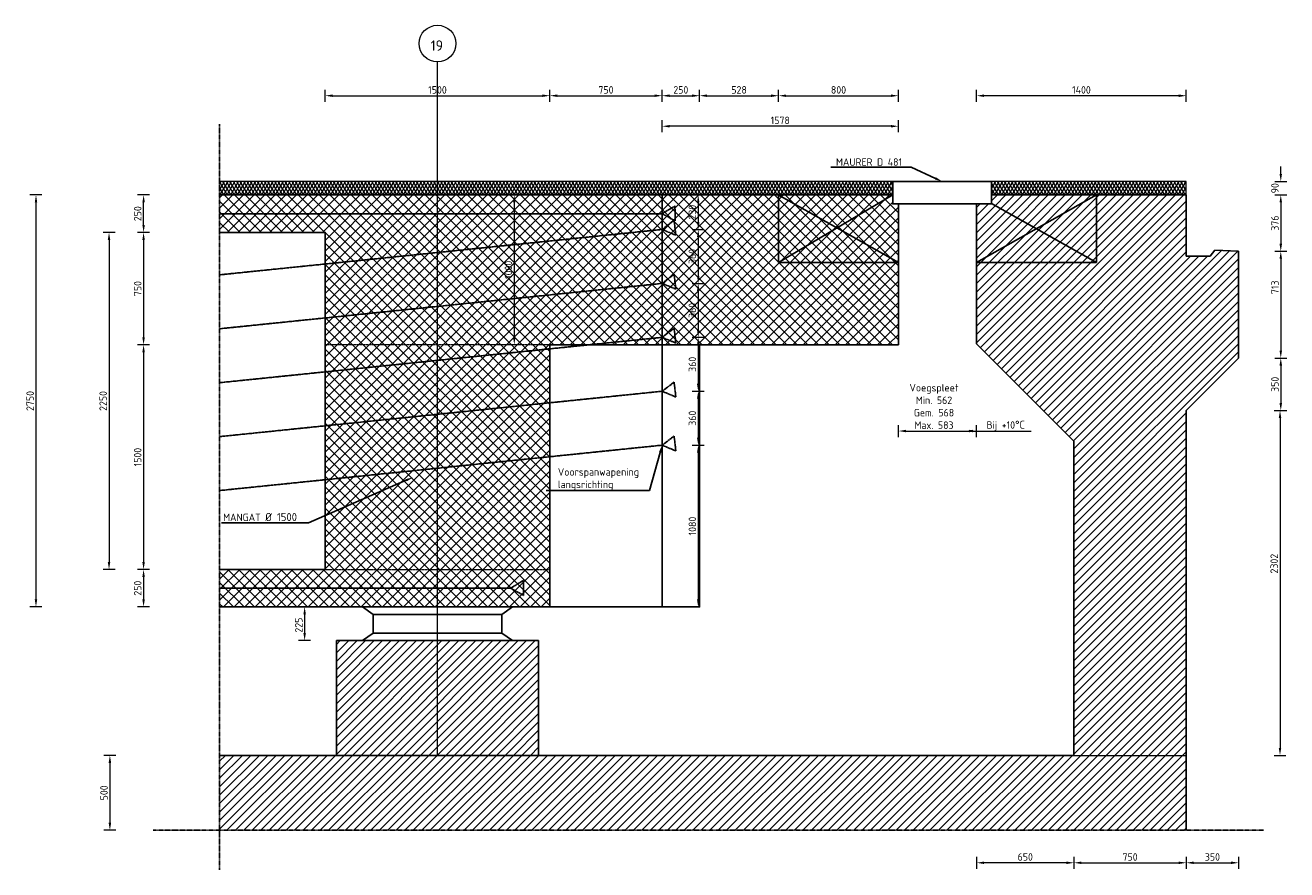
# Model space of a CAD drawing. Header units: millimetres. Extents: x -8028558 to 327273, y -63352 to 83293.
# Tile 194 of 195: x 284809 to 293233, y 32295 to 37932. Entities that reach past the tile are written whole.
import ezdxf
from ezdxf import colors
from ezdxf.entities.mleader import LeaderData, LeaderLine
from ezdxf.math import Vec2, Vec3

# ---------------------------------------------------------------- set-up
doc = ezdxf.new("R2010")
doc.units = ezdxf.units.MM
for name, pattern in [('BC-KABEL', [15, 10, -1, 3, -1]), ('XX-AFBREEK', [7, 4, -1, 1, -1]), ('ZZ-HIDDEN-SO', [4, 2, -2])]:
    doc.linetypes.add(name, pattern=pattern)
for name, color, linetype, lineweight in [('B-CO-BC-AFBREEKLIJN-GD', 7, 'XX-AFBREEK', 25), ('B-CO-BC-BETONVORM-A', 252, 'Continuous', 18), ('B-CO-BC-BETONVORM-AD', 252, 'Continuous', 18), ('B-CO-BC-BETONVORM-GD', 90, 'Continuous', 25), ('B-CO-BC-BETONVORM-GN', 10, 'ZZ-HIDDEN-SO', 13), ('B-CO-BC-BETONVORM-M', 7, 'Continuous', 18), ('B-CO-BC-STORTNAAD-G', 10, 'BC-STORTNAAD', 18), ('B-CO-BC-STORTNAAD-GD', 10, 'BC-STORTNAAD', 25), ('B-CO-BC-VOORSPANNING_MET AANHECHTING_KABEL-GD', 200, 'BC-KABEL', 25), ('B-CO-KW-VOEGOVERGANG-GD', 170, 'Continuous', 25), ('B-CO-VH-VERHARDING_ASFALT-AD', 252, 'Continuous', 18), ('B-CO-VH-VERHARDING_ASFALT-G', 252, 'Continuous', 18), ('B-WE-KW-M', 7, 'Continuous', 18), ('N-CO-BC-BETONVORM-M', 7, 'Continuous', 18), ('V-CO-BC-BETONVORM-M', 7, 'Continuous', 18), ('X-XX-AL-M', 7, 'Continuous', 18), ('X-XX-AL-T25', 7, 'Continuous', 25), ('X-XX-AL-VERWIJZING-T25', 7, 'Continuous', 25)]:
    doc.layers.add(name, color=color, linetype=linetype, lineweight=lineweight)
doc.styles.add('NLCS-ISO-MM20-T25', font='NLCS-ISO.ttf', dxfattribs={"height": 50})
doc.styles.add('NLCS-ISO-MM20-T35', font='NLCS-ISO.ttf', dxfattribs={"height": 70})
doc.linetypes.add('BC-STORTNAAD', pattern='A,15,-1,[175,NLCS.SHX,S=1,R=0,X=0,Y=0],-1', length=17)
doc.dimstyles.new('NLCS-MM20-T25-PIJL_L0_H0', dxfattribs={"dimscale": 20, "dimtxt": 2.5, "dimasz": 2.5, "dimexe": 2, "dimexo": 2, "dimgap": 0.7, "dimtad": 1, "dimdec": 0, "dimzin": 0, "dimdsep": 46, "dimtxsty": 'NLCS-ISO-MM20-T25', "dimcen": 0, "dimdle": 2, "dimclrd": 256, "dimclre": 256, "dimclrt": 256, "dimadec": 0, "dimazin": 0, "dimtfac": 1, "dimtdec": 3, "dimtofl": 0, "dimtmove": 0, "dimatfit": 3, "dimfxl": 2, "dimfxlon": 1, "dimtfillclr": 256, "dimtolj": 1, "dimtzin": 0, "dimlwd": -1, "dimlwe": -1, "dimarcsym": 0})
doc.dimstyles.new('NLCS-MM20-T25-PIJL_L0_H4', dxfattribs={"dimscale": 20, "dimtxt": 2.5, "dimasz": 2.5, "dimexe": 2, "dimexo": 2, "dimgap": 0.7, "dimtad": 1, "dimdec": 0, "dimzin": 0, "dimdsep": 46, "dimtxsty": 'NLCS-ISO-MM20-T25', "dimcen": 0, "dimdle": 2, "dimclrd": 256, "dimclre": 256, "dimclrt": 256, "dimadec": 4, "dimazin": 0, "dimtfac": 1, "dimtdec": 3, "dimtofl": 0, "dimtmove": 0, "dimatfit": 3, "dimfxl": 2, "dimfxlon": 1, "dimtfillclr": 256, "dimtolj": 1, "dimtzin": 0, "dimlwd": -1, "dimlwe": -1, "dimarcsym": 0})
pattern_1 = [(45, (0, 0), (-28.284271, 28.284271), [])]

# ---------------------------------------------------------------- blocks, each defined once
blk = doc.blocks.new('*D1024')
at = {"layer": 'B-CO-BC-BETONVORM-M', "transparency": 16777216}
for p, q in [((285639.2, 36799.5), (285559.2, 36799.5)), ((285599.2, 36599.5), (285599.2, 36749.5)), ((285639.2, 36549.5), (285559.2, 36549.5))]:
    blk.add_line(p, q, dxfattribs=at)
for points in [[(285590.9, 36749.5), (285607.5, 36749.5), (285599.2, 36799.5)], [(285590.9, 36599.5), (285607.5, 36599.5), (285599.2, 36549.5)]]:
    blk.add_solid(points, dxfattribs=at)
at = {"layer": 'B-CO-BC-BETONVORM-M', "transparency": 16777216, "insert": (285560.2, 36674.5), "char_height": 50, "attachment_point": 5, "rotation": 90, "style": 'NLCS-ISO-MM20-T25'}
blk.add_mtext('\\A1;250', dxfattribs=at)
blk = doc.blocks.new('*D1025')
at = {"layer": 'B-CO-BC-BETONVORM-M', "transparency": 16777216}
for p, q in [((284920.6, 36799.5), (284840.6, 36799.5)), ((284880.6, 36749.5), (284880.6, 34099.5)), ((284920.6, 34049.5), (284840.6, 34049.5))]:
    blk.add_line(p, q, dxfattribs=at)
for points in [[(284872.3, 36749.5), (284888.9, 36749.5), (284880.6, 36799.5)], [(284872.3, 34099.5), (284888.9, 34099.5), (284880.6, 34049.5)]]:
    blk.add_solid(points, dxfattribs=at)
at = {"layer": 'B-CO-BC-BETONVORM-M', "transparency": 16777216, "insert": (284841.6, 35424.5), "char_height": 50, "attachment_point": 5, "rotation": 90, "style": 'NLCS-ISO-MM20-T25'}
blk.add_mtext('\\A1;2750', dxfattribs=at)
blk = doc.blocks.new('*D1026')
at = {"layer": 'B-CO-BC-BETONVORM-M', "transparency": 16777216}
for p, q in [((288114.6, 36799.5), (288034.6, 36799.5)), ((288074.6, 36749.5), (288074.6, 35849.5)), ((288114.6, 35799.5), (288034.6, 35799.5))]:
    blk.add_line(p, q, dxfattribs=at)
for points in [[(288066.3, 36749.5), (288083, 36749.5), (288074.6, 36799.5)], [(288066.3, 35849.5), (288083, 35849.5), (288074.6, 35799.5)]]:
    blk.add_solid(points, dxfattribs=at)
at = {"layer": 'B-CO-BC-BETONVORM-M', "transparency": 16777216, "insert": (288035.6, 36299.5), "char_height": 50, "attachment_point": 5, "rotation": 90, "style": 'NLCS-ISO-MM20-T25'}
blk.add_mtext('\\A1;1000', dxfattribs=at)
blk = doc.blocks.new('*D1027')
at = {"layer": 'B-CO-BC-BETONVORM-M', "transparency": 16777216}
for p, q in [((286714.6, 34049.5), (286634.6, 34049.5)), ((286674.6, 33999.5), (286674.6, 33874.5)), ((286714.6, 33824.5), (286634.6, 33824.5))]:
    blk.add_line(p, q, dxfattribs=at)
for points in [[(286666.3, 33999.5), (286683, 33999.5), (286674.6, 34049.5)], [(286666.3, 33874.5), (286683, 33874.5), (286674.6, 33824.5)]]:
    blk.add_solid(points, dxfattribs=at)
at = {"layer": 'B-CO-BC-BETONVORM-M', "transparency": 16777216, "insert": (286635.6, 33928.1), "char_height": 50, "attachment_point": 5, "rotation": 90, "style": 'NLCS-ISO-MM20-T25'}
blk.add_mtext('\\A1;225', dxfattribs=at)
blk = doc.blocks.new('*D833')
at = {"layer": 'B-WE-KW-M', "transparency": 16777216}
for p, q in [((290639.8, 35183.6), (290639.8, 35263.6)), ((290689.8, 35223.6), (291110.3, 35223.6)), ((291160.3, 35183.6), (291160.3, 35263.6))]:
    blk.add_line(p, q, dxfattribs=at)
for points in [[(290689.8, 35232), (290689.8, 35215.3), (290639.8, 35223.6)], [(291110.3, 35232), (291110.3, 35215.3), (291160.3, 35223.6)]]:
    blk.add_solid(points, dxfattribs=at)
at = {"layer": 'B-WE-KW-M', "transparency": 16777216, "insert": (290877.3, 35387.6), "char_height": 50, "attachment_point": 5, "style": 'NLCS-ISO-MM20-T25'}
blk.add_mtext('\\A1;Voegspleet\\PMin. 562\\PGem. 568\\PMax. 583', dxfattribs=at)
blk = doc.blocks.new('*D1014')
at = {"layer": 'X-XX-AL-M', "transparency": 16777216}
for p, q in [((293193.2, 36939.5), (293193.2, 36989.5)), ((293153.2, 36889.5), (293233.2, 36889.5)), ((293153.2, 36799.5), (293233.2, 36799.5)), ((293193.2, 36749.5), (293193.2, 36699.5))]:
    blk.add_line(p, q, dxfattribs=at)
for points in [[(293184.8, 36939.5), (293201.5, 36939.5), (293193.2, 36889.5)], [(293184.8, 36749.5), (293201.5, 36749.5), (293193.2, 36799.5)]]:
    blk.add_solid(points, dxfattribs=at)
at = {"layer": 'X-XX-AL-M', "transparency": 16777216, "insert": (293154.2, 36844.5), "char_height": 50, "attachment_point": 5, "rotation": 90, "style": 'NLCS-ISO-MM20-T25'}
blk.add_mtext('\\A1;90', dxfattribs=at)
blk = doc.blocks.new('*D1015')
at = {"layer": 'X-XX-AL-M', "transparency": 16777216}
for p, q in [((293153.2, 36799.5), (293233.2, 36799.5)), ((293193.2, 36749.5), (293193.2, 36473.5)), ((293153.2, 36423.5), (293233.2, 36423.5))]:
    blk.add_line(p, q, dxfattribs=at)
for points in [[(293184.8, 36749.5), (293201.5, 36749.5), (293193.2, 36799.5)], [(293184.8, 36473.5), (293201.5, 36473.5), (293193.2, 36423.5)]]:
    blk.add_solid(points, dxfattribs=at)
at = {"layer": 'X-XX-AL-M', "transparency": 16777216, "insert": (293154.2, 36611.5), "char_height": 50, "attachment_point": 5, "rotation": 90, "style": 'NLCS-ISO-MM20-T25'}
blk.add_mtext('\\A1;376', dxfattribs=at)
blk = doc.blocks.new('*D1016')
at = {"layer": 'X-XX-AL-M', "transparency": 16777216}
for p, q in [((293153.2, 36423.5), (293233.2, 36423.5)), ((293193.2, 36373.5), (293193.2, 35760.5)), ((293153.2, 35710.5), (293233.2, 35710.5))]:
    blk.add_line(p, q, dxfattribs=at)
for points in [[(293184.8, 36373.5), (293201.5, 36373.5), (293193.2, 36423.5)], [(293184.8, 35760.5), (293201.5, 35760.5), (293193.2, 35710.5)]]:
    blk.add_solid(points, dxfattribs=at)
at = {"layer": 'X-XX-AL-M', "transparency": 16777216, "insert": (293154.2, 36183), "char_height": 50, "attachment_point": 5, "rotation": 90, "style": 'NLCS-ISO-MM20-T25'}
blk.add_mtext('\\A1;713', dxfattribs=at)
blk = doc.blocks.new('*D1017')
at = {"layer": 'X-XX-AL-M', "transparency": 16777216}
for p, q in [((293153.2, 35710.5), (293233.2, 35710.5)), ((293193.2, 35660.5), (293193.2, 35410.5)), ((293153.2, 35360.5), (293233.2, 35360.5))]:
    blk.add_line(p, q, dxfattribs=at)
for points in [[(293184.8, 35660.5), (293201.5, 35660.5), (293193.2, 35710.5)], [(293184.8, 35410.5), (293201.5, 35410.5), (293193.2, 35360.5)]]:
    blk.add_solid(points, dxfattribs=at)
at = {"layer": 'X-XX-AL-M', "transparency": 16777216, "insert": (293154.2, 35535.5), "char_height": 50, "attachment_point": 5, "rotation": 90, "style": 'NLCS-ISO-MM20-T25'}
blk.add_mtext('\\A1;350', dxfattribs=at)
blk = doc.blocks.new('*D1018')
at = {"layer": 'X-XX-AL-M', "transparency": 16777216}
for p, q in [((293148, 35360.5), (293228, 35360.5)), ((293188, 35310.5), (293188, 33108.5)), ((293148, 33058.5), (293228, 33058.5))]:
    blk.add_line(p, q, dxfattribs=at)
for points in [[(293179.7, 35310.5), (293196.4, 35310.5), (293188, 35360.5)], [(293179.7, 33108.5), (293196.4, 33108.5), (293188, 33058.5)]]:
    blk.add_solid(points, dxfattribs=at)
at = {"layer": 'X-XX-AL-M', "transparency": 16777216, "insert": (293149, 34338.4), "char_height": 50, "attachment_point": 5, "rotation": 90, "style": 'NLCS-ISO-MM20-T25'}
blk.add_mtext('\\A1;2302', dxfattribs=at)
blk = doc.blocks.new('*D1019')
at = {"layer": 'B-CO-BC-BETONVORM-M', "transparency": 16777216}
for p, q in [((291161.8, 37421.9), (291161.8, 37501.9)), ((292561.8, 37421.9), (292561.8, 37501.9)), ((292511.8, 37461.9), (291211.8, 37461.9))]:
    blk.add_line(p, q, dxfattribs=at)
for points in [[(291211.8, 37470.3), (291211.8, 37453.6), (291161.8, 37461.9)], [(292511.8, 37470.3), (292511.8, 37453.6), (292561.8, 37461.9)]]:
    blk.add_solid(points, dxfattribs=at)
at = {"layer": 'B-CO-BC-BETONVORM-M', "transparency": 16777216, "insert": (291861.8, 37500.9), "char_height": 50, "attachment_point": 5, "style": 'NLCS-ISO-MM20-T25'}
blk.add_mtext('\\A1;1400', dxfattribs=at)
blk = doc.blocks.new('*D933')
at = {"layer": 'X-XX-AL-M', "transparency": 16777216}
for p, q in [((286811.8, 37421.9), (286811.8, 37501.9)), ((288311.8, 37421.9), (288311.8, 37501.9)), ((286861.8, 37461.9), (288261.8, 37461.9))]:
    blk.add_line(p, q, dxfattribs=at)
for points in [[(286861.8, 37470.3), (286861.8, 37453.6), (286811.8, 37461.9)], [(288261.8, 37470.3), (288261.8, 37453.6), (288311.8, 37461.9)]]:
    blk.add_solid(points, dxfattribs=at)
at = {"layer": 'X-XX-AL-M', "transparency": 16777216, "insert": (287561.8, 37500.9), "char_height": 50, "attachment_point": 5, "style": 'NLCS-ISO-MM20-T25'}
blk.add_mtext('\\A1;1500', dxfattribs=at)
blk = doc.blocks.new('*D1083')
at = {"layer": 'X-XX-AL-M', "transparency": 16777216}
for p, q in [((288311.8, 37421.9), (288311.8, 37501.9)), ((289061.8, 37421.9), (289061.8, 37501.9)), ((288361.8, 37461.9), (289011.8, 37461.9))]:
    blk.add_line(p, q, dxfattribs=at)
for points in [[(288361.8, 37470.3), (288361.8, 37453.6), (288311.8, 37461.9)], [(289011.8, 37470.3), (289011.8, 37453.6), (289061.8, 37461.9)]]:
    blk.add_solid(points, dxfattribs=at)
at = {"layer": 'X-XX-AL-M', "transparency": 16777216, "insert": (288686.8, 37500.9), "char_height": 50, "attachment_point": 5, "style": 'NLCS-ISO-MM20-T25'}
blk.add_mtext('\\A1;750', dxfattribs=at)
blk = doc.blocks.new('*D1084')
at = {"layer": 'X-XX-AL-M', "transparency": 16777216}
for p, q in [((289061.8, 37421.9), (289061.8, 37501.9)), ((289311.8, 37421.9), (289311.8, 37501.9)), ((289111.8, 37461.9), (289261.8, 37461.9))]:
    blk.add_line(p, q, dxfattribs=at)
for points in [[(289111.8, 37470.3), (289111.8, 37453.6), (289061.8, 37461.9)], [(289261.8, 37470.3), (289261.8, 37453.6), (289311.8, 37461.9)]]:
    blk.add_solid(points, dxfattribs=at)
at = {"layer": 'X-XX-AL-M', "transparency": 16777216, "insert": (289186.8, 37500.9), "char_height": 50, "attachment_point": 5, "style": 'NLCS-ISO-MM20-T25'}
blk.add_mtext('\\A1;250', dxfattribs=at)
blk = doc.blocks.new('*D1085')
at = {"layer": 'X-XX-AL-M', "transparency": 16777216}
for p, q in [((289311.8, 37421.9), (289311.8, 37501.9)), ((289839.8, 37421.9), (289839.8, 37501.9)), ((289361.8, 37461.9), (289789.8, 37461.9))]:
    blk.add_line(p, q, dxfattribs=at)
for points in [[(289361.8, 37470.3), (289361.8, 37453.6), (289311.8, 37461.9)], [(289789.8, 37470.3), (289789.8, 37453.6), (289839.8, 37461.9)]]:
    blk.add_solid(points, dxfattribs=at)
at = {"layer": 'X-XX-AL-M', "transparency": 16777216, "insert": (289575.8, 37500.9), "char_height": 50, "attachment_point": 5, "style": 'NLCS-ISO-MM20-T25'}
blk.add_mtext('\\A1;528', dxfattribs=at)
blk = doc.blocks.new('*D1086')
at = {"layer": 'X-XX-AL-M', "transparency": 16777216}
for p, q in [((289839.8, 37421.9), (289839.8, 37501.9)), ((290639.8, 37421.9), (290639.8, 37501.9)), ((289889.8, 37461.9), (290589.8, 37461.9))]:
    blk.add_line(p, q, dxfattribs=at)
for points in [[(289889.8, 37470.3), (289889.8, 37453.6), (289839.8, 37461.9)], [(290589.8, 37470.3), (290589.8, 37453.6), (290639.8, 37461.9)]]:
    blk.add_solid(points, dxfattribs=at)
at = {"layer": 'X-XX-AL-M', "transparency": 16777216, "insert": (290239.8, 37500.9), "char_height": 50, "attachment_point": 5, "style": 'NLCS-ISO-MM20-T25'}
blk.add_mtext('\\A1;800', dxfattribs=at)
blk = doc.blocks.new('*D939')
at = {"layer": 'B-CO-BC-BETONVORM-M', "transparency": 16777216}
for p, q in [((285639.2, 36549.5), (285559.2, 36549.5)), ((285599.2, 36499.5), (285599.2, 35849.5)), ((285639.2, 35799.5), (285559.2, 35799.5))]:
    blk.add_line(p, q, dxfattribs=at)
for points in [[(285590.9, 36499.5), (285607.5, 36499.5), (285599.2, 36549.5)], [(285590.9, 35849.5), (285607.5, 35849.5), (285599.2, 35799.5)]]:
    blk.add_solid(points, dxfattribs=at)
at = {"layer": 'B-CO-BC-BETONVORM-M', "transparency": 16777216, "insert": (285560.2, 36174.5), "char_height": 50, "attachment_point": 5, "rotation": 90, "style": 'NLCS-ISO-MM20-T25'}
blk.add_mtext('\\A1;750', dxfattribs=at)
blk = doc.blocks.new('*D940')
at = {"layer": 'B-CO-BC-BETONVORM-M', "transparency": 16777216}
for p, q in [((285639.2, 35799.5), (285559.2, 35799.5)), ((285599.2, 35749.5), (285599.2, 34349.5)), ((285639.2, 34299.5), (285559.2, 34299.5))]:
    blk.add_line(p, q, dxfattribs=at)
for points in [[(285590.9, 35749.5), (285607.5, 35749.5), (285599.2, 35799.5)], [(285590.9, 34349.5), (285607.5, 34349.5), (285599.2, 34299.5)]]:
    blk.add_solid(points, dxfattribs=at)
at = {"layer": 'B-CO-BC-BETONVORM-M', "transparency": 16777216, "insert": (285560.2, 35049.5), "char_height": 50, "attachment_point": 5, "rotation": 90, "style": 'NLCS-ISO-MM20-T25'}
blk.add_mtext('\\A1;1500', dxfattribs=at)
blk = doc.blocks.new('*D941')
at = {"layer": 'B-CO-BC-BETONVORM-M', "transparency": 16777216}
for p, q in [((285639.2, 34299.5), (285559.2, 34299.5)), ((285599.2, 34249.5), (285599.2, 34099.5)), ((285639.2, 34049.5), (285559.2, 34049.5))]:
    blk.add_line(p, q, dxfattribs=at)
for points in [[(285590.9, 34249.5), (285607.5, 34249.5), (285599.2, 34299.5)], [(285590.9, 34099.5), (285607.5, 34099.5), (285599.2, 34049.5)]]:
    blk.add_solid(points, dxfattribs=at)
at = {"layer": 'B-CO-BC-BETONVORM-M', "transparency": 16777216, "insert": (285560.2, 34174.5), "char_height": 50, "attachment_point": 5, "rotation": 90, "style": 'NLCS-ISO-MM20-T25'}
blk.add_mtext('\\A1;250', dxfattribs=at)
blk = doc.blocks.new('*D1173')
at = {"layer": 'X-XX-AL-M', "transparency": 16777216}
for p, q in [((289263, 36799.5), (289343, 36799.5)), ((289303, 36749.5), (289303, 36619.1)), ((289263, 36569.1), (289343, 36569.1))]:
    blk.add_line(p, q, dxfattribs=at)
for points in [[(289294.7, 36749.5), (289311.4, 36749.5), (289303, 36799.5)], [(289294.7, 36619.1), (289311.4, 36619.1), (289303, 36569.1)]]:
    blk.add_solid(points, dxfattribs=at)
at = {"layer": 'X-XX-AL-M', "transparency": 16777216, "insert": (289264, 36684.3), "char_height": 50, "attachment_point": 5, "rotation": 90, "style": 'NLCS-ISO-MM20-T25'}
blk.add_mtext('\\A1;230', dxfattribs=at)
blk = doc.blocks.new('*D1174')
at = {"layer": 'X-XX-AL-M', "transparency": 16777216}
for p, q in [((289263, 36569.1), (289343, 36569.1)), ((289303, 36519.1), (289303, 36259.1)), ((289263, 36209.1), (289343, 36209.1))]:
    blk.add_line(p, q, dxfattribs=at)
for points in [[(289294.7, 36519.1), (289311.4, 36519.1), (289303, 36569.1)], [(289294.7, 36259.1), (289311.4, 36259.1), (289303, 36209.1)]]:
    blk.add_solid(points, dxfattribs=at)
at = {"layer": 'X-XX-AL-M', "transparency": 16777216, "insert": (289264, 36389.1), "char_height": 50, "attachment_point": 5, "rotation": 90, "style": 'NLCS-ISO-MM20-T25'}
blk.add_mtext('\\A1;360', dxfattribs=at)
blk = doc.blocks.new('*D1087')
at = {"layer": 'X-XX-AL-M', "transparency": 16777216}
for p, q in [((289263, 36209.1), (289343, 36209.1)), ((289303, 36159.1), (289303, 35899.1)), ((289263, 35849.1), (289343, 35849.1))]:
    blk.add_line(p, q, dxfattribs=at)
for points in [[(289294.7, 36159.1), (289311.4, 36159.1), (289303, 36209.1)], [(289294.7, 35899.1), (289311.4, 35899.1), (289303, 35849.1)]]:
    blk.add_solid(points, dxfattribs=at)
at = {"layer": 'X-XX-AL-M', "transparency": 16777216, "insert": (289264, 36029.1), "char_height": 50, "attachment_point": 5, "rotation": 90, "style": 'NLCS-ISO-MM20-T25'}
blk.add_mtext('\\A1;360', dxfattribs=at)
blk = doc.blocks.new('*D1088')
at = {"layer": 'X-XX-AL-M', "transparency": 16777216}
for p, q in [((289263, 35849.1), (289343, 35849.1)), ((289303, 35799.1), (289303, 35539.1)), ((289263, 35489.1), (289343, 35489.1))]:
    blk.add_line(p, q, dxfattribs=at)
for points in [[(289294.7, 35799.1), (289311.4, 35799.1), (289303, 35849.1)], [(289294.7, 35539.1), (289311.4, 35539.1), (289303, 35489.1)]]:
    blk.add_solid(points, dxfattribs=at)
at = {"layer": 'X-XX-AL-M', "transparency": 16777216, "insert": (289264, 35669.1), "char_height": 50, "attachment_point": 5, "rotation": 90, "style": 'NLCS-ISO-MM20-T25'}
blk.add_mtext('\\A1;360', dxfattribs=at)
blk = doc.blocks.new('*D1089')
at = {"layer": 'X-XX-AL-M', "transparency": 16777216}
for p, q in [((289263, 35489.1), (289343, 35489.1)), ((289303, 35439.1), (289303, 35179.1)), ((289263, 35129.1), (289343, 35129.1))]:
    blk.add_line(p, q, dxfattribs=at)
for points in [[(289294.7, 35439.1), (289311.4, 35439.1), (289303, 35489.1)], [(289294.7, 35179.1), (289311.4, 35179.1), (289303, 35129.1)]]:
    blk.add_solid(points, dxfattribs=at)
at = {"layer": 'X-XX-AL-M', "transparency": 16777216, "insert": (289264, 35309.1), "char_height": 50, "attachment_point": 5, "rotation": 90, "style": 'NLCS-ISO-MM20-T25'}
blk.add_mtext('\\A1;360', dxfattribs=at)
blk = doc.blocks.new('*D1090')
at = {"layer": 'X-XX-AL-M', "transparency": 16777216}
for p, q in [((289263, 35129.1), (289343, 35129.1)), ((289303, 35079.1), (289303, 34099.5)), ((289303, 34049.5), (289263, 34049.5))]:
    blk.add_line(p, q, dxfattribs=at)
for points in [[(289294.7, 35079.1), (289311.4, 35079.1), (289303, 35129.1)], [(289294.7, 34099.5), (289311.4, 34099.5), (289303, 34049.5)]]:
    blk.add_solid(points, dxfattribs=at)
at = {"layer": 'X-XX-AL-M', "transparency": 16777216, "insert": (289264, 34589.3), "char_height": 50, "attachment_point": 5, "rotation": 90, "style": 'NLCS-ISO-MM20-T25'}
blk.add_mtext('\\A1;1080', dxfattribs=at)
blk = doc.blocks.new('*D934')
at = {"layer": 'X-XX-AL-M', "transparency": 16777216}
for p, q in [((285408.3, 36549.5), (285328.3, 36549.5)), ((285368.3, 36499.5), (285368.3, 34349.5)), ((285408.3, 34299.5), (285328.3, 34299.5))]:
    blk.add_line(p, q, dxfattribs=at)
for points in [[(285360, 36499.5), (285376.6, 36499.5), (285368.3, 36549.5)], [(285360, 34349.5), (285376.6, 34349.5), (285368.3, 34299.5)]]:
    blk.add_solid(points, dxfattribs=at)
at = {"layer": 'X-XX-AL-M', "transparency": 16777216, "insert": (285329.3, 35424.5), "char_height": 50, "attachment_point": 5, "rotation": 90, "style": 'NLCS-ISO-MM20-T25'}
blk.add_mtext('\\A1;2250', dxfattribs=at)
blk = doc.blocks.new('*D1210')
at = {"layer": 'B-CO-BC-BETONVORM-M', "transparency": 16777216}
for p, q in [((285414.1, 33058.5), (285334.1, 33058.5)), ((285374.1, 33008.5), (285374.1, 32608.5)), ((285414.1, 32558.5), (285334.1, 32558.5))]:
    blk.add_line(p, q, dxfattribs=at)
for points in [[(285365.8, 33008.5), (285382.5, 33008.5), (285374.1, 33058.5)], [(285365.8, 32608.5), (285382.5, 32608.5), (285374.1, 32558.5)]]:
    blk.add_solid(points, dxfattribs=at)
at = {"layer": 'B-CO-BC-BETONVORM-M', "transparency": 16777216, "insert": (285335.1, 32808.5), "char_height": 50, "attachment_point": 5, "rotation": 90, "style": 'NLCS-ISO-MM20-T25'}
blk.add_mtext('\\A1;500', dxfattribs=at)
blk = doc.blocks.new('*D947')
at = {"layer": 'X-XX-AL-M', "transparency": 16777216}
for p, q in [((289061.8, 37218.2), (289061.8, 37298.2)), ((290589.8, 37258.2), (289111.8, 37258.2)), ((290639.8, 37218.2), (290639.8, 37298.2))]:
    blk.add_line(p, q, dxfattribs=at)
for points in [[(289111.8, 37266.5), (289111.8, 37249.8), (289061.8, 37258.2)], [(290589.8, 37266.5), (290589.8, 37249.8), (290639.8, 37258.2)]]:
    blk.add_solid(points, dxfattribs=at)
at = {"layer": 'X-XX-AL-M', "transparency": 16777216, "insert": (289850.8, 37297.2), "char_height": 50, "attachment_point": 5, "style": 'NLCS-ISO-MM20-T25'}
blk.add_mtext('\\A1;1578', dxfattribs=at)
blk = doc.blocks.new('*D1774')
at = {"layer": 'X-XX-AL-M', "transparency": 16777216}
for p, q in [((291811.8, 32381.6), (291811.8, 32301.6)), ((292561.8, 32381.6), (292561.8, 32301.6)), ((291861.8, 32341.6), (292511.8, 32341.6))]:
    blk.add_line(p, q, dxfattribs=at)
for points in [[(291861.8, 32349.9), (291861.8, 32333.3), (291811.8, 32341.6)], [(292511.8, 32349.9), (292511.8, 32333.3), (292561.8, 32341.6)]]:
    blk.add_solid(points, dxfattribs=at)
at = {"layer": 'X-XX-AL-M', "transparency": 16777216, "insert": (292186.8, 32380.6), "char_height": 50, "attachment_point": 5, "style": 'NLCS-ISO-MM20-T25'}
blk.add_mtext('\\A1;750', dxfattribs=at)
blk = doc.blocks.new('*D1775')
at = {"layer": 'X-XX-AL-M', "transparency": 16777216}
for p, q in [((291161.8, 32381.6), (291161.8, 32301.6)), ((291811.8, 32381.6), (291811.8, 32301.6)), ((291761.8, 32341.6), (291211.8, 32341.6))]:
    blk.add_line(p, q, dxfattribs=at)
for points in [[(291211.8, 32349.9), (291211.8, 32333.3), (291161.8, 32341.6)], [(291761.8, 32349.9), (291761.8, 32333.3), (291811.8, 32341.6)]]:
    blk.add_solid(points, dxfattribs=at)
at = {"layer": 'X-XX-AL-M', "transparency": 16777216, "insert": (291486.8, 32380.6), "char_height": 50, "attachment_point": 5, "style": 'NLCS-ISO-MM20-T25'}
blk.add_mtext('\\A1;650', dxfattribs=at)
blk = doc.blocks.new('*D1776')
at = {"layer": 'X-XX-AL-M', "transparency": 16777216}
for p, q in [((292561.8, 32381.6), (292561.8, 32301.6)), ((292911.8, 32381.6), (292911.8, 32301.6)), ((292611.8, 32341.6), (292861.8, 32341.6))]:
    blk.add_line(p, q, dxfattribs=at)
for points in [[(292611.8, 32349.9), (292611.8, 32333.3), (292561.8, 32341.6)], [(292861.8, 32349.9), (292861.8, 32333.3), (292911.8, 32341.6)]]:
    blk.add_solid(points, dxfattribs=at)
at = {"layer": 'X-XX-AL-M', "transparency": 16777216, "insert": (292736.8, 32380.6), "char_height": 50, "attachment_point": 5, "style": 'NLCS-ISO-MM20-T25'}
blk.add_mtext('\\A1;350', dxfattribs=at)

msp = doc.modelspace()

# ---------------------------------------------------------------- hatches: boundary and pattern name
at = {"layer": 'B-CO-BC-BETONVORM-A', "ltscale": 500}
h = msp.add_hatch(dxfattribs=at)
h.set_pattern_fill('ACO-BETON_VOORGESPANNEN', color=256, scale=20, pattern_type=2)
h.set_pattern_definition([(45, (0, 0), (-35.355339, 35.355339), []), (315, (0, 0), (35.355339, 35.355339), [])])
h.paths.add_polyline_path([(289111.8, 36799.5), (287561.8, 36799.5), (287561.8, 35799.5), (288311.8, 35799.5), (289111.8, 35799.5)])
h.paths.add_polyline_path([(290637.8, 36349.5), (289837.8, 36349.5), (289837.8, 36799.5), (289111.8, 36799.5), (289111.8, 35799.5), (290639.8, 35799.5)])
h.paths.add_polyline_path([(290601.8, 36739.5), (289837.8, 36799.5), (289837.8, 36349.5)], flags=17)
h.paths.add_polyline_path([(290601.8, 36739.5), (289837.8, 36349.5), (290637.8, 36349.5)], flags=17)
h.paths.add_polyline_path([(290601.8, 36799.5), (289837.8, 36799.5), (290601.8, 36739.5), (290601.8, 36743.3)], flags=16)
h.paths.add_polyline_path([(290639.8, 36739.5), (290595.1, 36739.5), (290601.8, 36739.5), (290637.8, 36349.5)], flags=17)
h.paths.add_polyline_path([(288311.8, 35799.5), (287561.8, 35799.5), (287561.8, 34299.5), (288311.8, 34299.5)])
h.paths.add_polyline_path([(287561.8, 35799.5), (286811.8, 35799.5), (286811.8, 34299.5), (287561.8, 34299.5)])
h.paths.add_polyline_path([(288311.8, 34299.5), (287561.8, 34299.5), (287561.8, 34049.5), (288311.8, 34049.5)])
h.paths.add_polyline_path([(286106.9, 36799.5), (286106.9, 36549.5), (286811.8, 36549.5), (286811.8, 35799.5), (287561.8, 35799.5), (287561.8, 36799.5)])
h.paths.add_polyline_path([(286106.9, 34299.5), (286106.9, 34049.5), (287561.8, 34049.5), (287561.8, 34299.5)])
at = {"layer": 'B-CO-BC-BETONVORM-AD'}
h = msp.add_hatch(dxfattribs=at)
h.set_pattern_fill('ACO-BETON_GEWAPEND', color=256, scale=20, pattern_type=2)
h.set_pattern_definition(pattern_1)
h.paths.add_polyline_path([(292912.8, 36423.5), (292751.8, 36431.5), (292721.8, 36391.5), (292561.8, 36391.5), (292561.8, 36799.5), (291961.8, 36799.5), (291961.8, 36349.5), (291161.8, 36349.5), (291161.8, 35805.5), (291811.8, 35155.5), (291811.8, 33058.5), (292561.8, 33058.5), (292561.8, 35360.5), (292911.8, 35710.5)])
h.paths.add_polyline_path([(291561.8, 36574.5), (291161.8, 36349.5), (291961.8, 36349.5)], flags=17)
h.paths.add_polyline_path([(291268.4, 36739.5), (291161.8, 36739.5), (291161.8, 36349.5), (291561.8, 36574.5)])
h.paths.add_polyline_path([(291961.8, 36799.5), (291261.8, 36799.5), (291261.8, 36743.3), (291561.8, 36574.5)], flags=17)
h.paths.add_polyline_path([(291961.8, 36799.5), (291561.8, 36574.5), (291961.8, 36349.5)], flags=17)
h.paths.add_polyline_path([(286106.9, 33058.5), (286106.9, 32558.5), (292561.8, 32558.5), (292561.8, 33058.5), (291811.8, 33058.5), (288236.8, 33058.5)])
h = msp.add_hatch(dxfattribs=at)
h.set_pattern_fill('ACO-BETON_GEWAPEND', color=256, scale=20, pattern_type=2)
h.set_pattern_definition(pattern_1)
h.paths.add_polyline_path([(287561.8, 33824.5), (286886.8, 33824.5), (286886.8, 33058.5), (287561.8, 33058.5)])
h.paths.add_polyline_path([(287561.8, 33058.5), (288236.8, 33058.5), (288236.8, 33479.5), (288236.8, 33824.5), (288061.8, 33824.5), (287991.8, 33824.5), (287561.8, 33824.5)])
h.paths.add_polyline_path([(287375.7, 33749.6), (287375.7, 33756.1), (287369.7, 33756.1), (287369.7, 33749.6)], flags=16)
at = {"layer": 'B-CO-VH-VERHARDING_ASFALT-AD'}
h = msp.add_hatch(dxfattribs=at)
h.set_pattern_fill('AVH-ASFALT', color=256, scale=20, pattern_type=2)
h.set_pattern_definition([(60, (0, 0), (-17.3205081, 10), []), (120, (0, 0), (-17.3205081, -10), [])])
h.paths.add_polyline_path([(290601.8, 36889.5), (287561.8, 36889.5), (287561.8, 36799.5), (290601.8, 36799.5)])
h.paths.add_polyline_path([(292561.8, 36889.5), (291261.8, 36889.5), (291261.8, 36799.5), (291961.8, 36799.5), (292561.8, 36799.5)])
h.paths.add_polyline_path([(286106.9, 36889.5), (286106.9, 36799.5), (287561.8, 36799.5), (287561.8, 36889.5)])

# ---------------------------------------------------------------- linework, layer by layer
at = {"layer": 'B-CO-BC-AFBREEKLIJN-GD', "flags": 128}
for points in [[(286106.9, 37271.3), (286106.9, 32295.1)], [(285663.4, 32558.5), (293077.4, 32558.5)]]:
    msp.add_lwpolyline(points, dxfattribs=at)
at = {"layer": 'B-CO-BC-BETONVORM-GD', "flags": 128}
for points in [[(286106.9, 36799.5), (290601.8, 36799.5)], [(286106.9, 34049.5), (288311.8, 34049.5), (288311.8, 35799.5), (290639.8, 35799.5), (290639.8, 36739.5)], [(289061.8, 36799.5), (289061.8, 34049.5)], [(290639.8, 36349.5), (289837.8, 36799.5)], [(289839.8, 36349.5), (290601.8, 36799.5)], [(289839.8, 36349.5), (289839.8, 36799.5)], [(291161.8, 36349.5), (291961.8, 36799.5)], [(291161.8, 36739.5), (291161.8, 35805.5)], [(291261.8, 36799.5), (292561.8, 36799.5)], [(291961.8, 36349.5), (291261.8, 36743.3)], [(291961.8, 36349.5), (291961.8, 36799.5)], [(292561.8, 36391.5), (292561.8, 36799.5)], [(286106.9, 36549.5), (286811.8, 36549.5), (286811.8, 34299.5), (286106.9, 34299.5)], [(292751.8, 36431.5), (292721.8, 36391.5)], [(292911.8, 36424.5), (292751.8, 36431.5)], [(292911.8, 35710.5), (292911.8, 36424.5)], [(290639.8, 36349.5), (289839.8, 36349.5)], [(291161.8, 36349.5), (291961.8, 36349.5)], [(292721.8, 36391.5), (292561.8, 36391.5)], [(291161.8, 35805.5), (291811.8, 35155.5)], [(289311.8, 35799.5), (289311.8, 34049.5), (288311.8, 34049.5)], [(292561.8, 35360.5), (292911.8, 35710.5)], [(292561.8, 32558.5), (292561.8, 35360.5)], [(291811.8, 35155.5), (291811.8, 33058.5)], [(287061.8, 34049.5), (287131.8, 33999.5), (287991.8, 33999.5), (288061.8, 34049.5)], [(287131.8, 33999.5), (287131.8, 33874.5)], [(287991.8, 33999.5), (287991.8, 33874.5), (288061.8, 33824.5)], [(287991.8, 33874.5), (287131.8, 33874.5), (287061.8, 33824.5)], [(286886.8, 33824.5), (286886.8, 33058.5)], [(288236.8, 33824.5), (286886.8, 33824.5)], [(288236.8, 33058.5), (288236.8, 33824.5)], [(286886.8, 33058.5), (286106.9, 33058.5)], [(291811.8, 33058.5), (288236.8, 33058.5)]]:
    msp.add_lwpolyline(points, dxfattribs=at)
at = {"layer": 'B-CO-BC-BETONVORM-GN', "flags": 128}
for points in [[(288311.8, 35799.5), (286811.8, 35799.5)], [(286811.8, 34299.5), (288311.8, 34299.5)]]:
    msp.add_lwpolyline(points, dxfattribs=at)
at = {"layer": 'B-CO-BC-STORTNAAD-G', "flags": 128}
msp.add_lwpolyline([(291811.8, 33058.5), (292561.8, 33058.5)], dxfattribs=at)
at = {"layer": 'B-CO-BC-STORTNAAD-GD', "flags": 128}
msp.add_lwpolyline([(286886.8, 33058.5), (288236.8, 33058.5)], dxfattribs=at)
at = {"layer": 'B-CO-BC-VOORSPANNING_MET AANHECHTING_KABEL-GD', "flags": 128}
for points in [[(286106.9, 36674.5), (289061.8, 36674.5)], [(289061.8, 36569.1), (289154.1, 36530.6), (289141.2, 36629.8), (289061.8, 36569.1), (286108.9, 36266.5)], [(289061.8, 36209.1), (289154.1, 36170.6), (289141.2, 36269.8), (289061.8, 36209.1), (286108.9, 35906.5)], [(289061.8, 35849.1), (289154.1, 35810.6), (289141.2, 35909.8), (289061.8, 35849.1), (286108.9, 35546.5)], [(289061.8, 35489.1), (289154.1, 35450.6), (289141.2, 35549.8), (289061.8, 35489.1), (286108.9, 35186.5)], [(289061.8, 35129.1), (289154.1, 35090.6), (289141.2, 35189.8), (289061.8, 35129.1), (286108.9, 34826.5)], [(288049.8, 34174.5), (286106.9, 34174.5)]]:
    msp.add_lwpolyline(points, dxfattribs=at)
at = {"layer": 'B-CO-BC-VOORSPANNING_MET AANHECHTING_KABEL-GD'}
for points in [[(289149.2, 36625.9), (289147.6, 36725.9), (289061.8, 36674.5)], [(288137.2, 34125.9), (288135.6, 34225.9), (288049.8, 34174.5)]]:
    msp.add_lwpolyline(points, close=True, dxfattribs=at)
at = {"layer": 'B-CO-KW-VOEGOVERGANG-GD', "flags": 128}
msp.add_lwpolyline([(290601.8, 36889.5), (291261.8, 36889.5), (291261.8, 36739.5), (290601.8, 36739.5)], close=True, dxfattribs=at)
at = {"layer": 'B-CO-VH-VERHARDING_ASFALT-G', "flags": 128}
for points in [[(290601.8, 36889.5), (286106.9, 36889.5)], [(292561.8, 36889.5), (291261.8, 36889.5)], [(292561.8, 36799.5), (292561.8, 36889.5)]]:
    msp.add_lwpolyline(points, dxfattribs=at)
at = {"layer": 'N-CO-BC-BETONVORM-M', "flags": 128}
msp.add_lwpolyline([(287561.8, 33055.5), (287561.8, 37687.8)], dxfattribs=at)
at = {"layer": 'V-CO-BC-BETONVORM-M', "ltscale": 500}
msp.add_circle((287561.8, 37810), 122.3, dxfattribs=at)

# ---------------------------------------------------------------- texts
at = {"layer": 'X-XX-AL-T25', "ltscale": 500, "insert": (287598.6, 37831.5), "char_height": 70, "attachment_point": 3, "style": 'NLCS-ISO-MM20-T35'}
msp.add_mtext_dynamic_manual_height_columns('19', width=168.716, gutter_width=350, heights=[0], dxfattribs=at)

# ---------------------------------------------------------------- dimensions: what is measured, and where the dimension line sits
at = {"layer": 'B-CO-BC-BETONVORM-M'}
dim = msp.add_linear_dim(base=(291161.8, 37461.9), p1=(292561.8, 36889.5), p2=(291161.8, 36739.5), dimstyle='NLCS-MM20-T25-PIJL_L0_H0', dxfattribs=at)
dim.commit()
dim.dimension.update_dxf_attribs({"geometry": '*D1019', "text_midpoint": (291861.8, 37500.9)})
for base, p1, p2, picture, middle in [((284880.6, 34049.5), (286106.9, 36799.5), (286106.9, 34049.5), '*D1025', (284841.6, 35424.5)), ((288074.6, 35799.5), (288361.8, 36799.5), (288311.8, 35799.5), '*D1026', (288035.6, 36299.5)), ((285599.2, 35799.5), (286106.9, 36549.5), (288311.8, 35799.5), '*D939', (285560.2, 36174.5)), ((285599.2, 34299.5), (288311.8, 35799.5), (286106.9, 34299.5), '*D940', (285560.2, 35049.5)), ((285599.2, 34049.5), (286106.9, 34299.5), (286106.9, 34049.5), '*D941', (285560.2, 34174.5)), ((285374.1, 32558.5), (286106.9, 33058.5), (286106.9, 32558.5), '*D1210', (285335.1, 32808.5))]:
    dim = msp.add_linear_dim(base=base, p1=p1, p2=p2, angle=90, dimstyle='NLCS-MM20-T25-PIJL_L0_H0', dxfattribs=at)
    dim.commit()
    dim.dimension.update_dxf_attribs({"geometry": picture, "text_midpoint": middle})
dim = msp.add_linear_dim(base=(285599.2, 36799.5), p1=(286106.9, 36549.5), p2=(286106.9, 36799.5), angle=90, text='250', dimstyle='NLCS-MM20-T25-PIJL_L0_H0', dxfattribs=at)
dim.commit()
dim.dimension.update_dxf_attribs({"geometry": '*D1024', "text_midpoint": (285560.2, 36674.5)})
dim = msp.add_linear_dim(base=(286674.6, 33824.5), p1=(287561.8, 34049.5), p2=(287561.8, 33824.5), angle=90, dimstyle='NLCS-MM20-T25-PIJL_L0_H0', dxfattribs=at)
dim.commit()
dim.dimension.update_dxf_attribs({"geometry": '*D1027', "text_midpoint": (286674.6, 33928.1), "dimtype": 160})
at = {"layer": 'B-WE-KW-M'}
dim = msp.add_linear_dim(base=(291160.3, 35223.6), p1=(290639.8, 34843.6), p2=(291160.3, 34993.6), text='Voegspleet\\PMin. 562\\PGem. 568\\PMax. 583', dimstyle='NLCS-MM20-T25-PIJL_L0_H0', dxfattribs=at)
dim.commit()
dim.dimension.update_dxf_attribs({"geometry": '*D833', "text_midpoint": (290877.3, 35223.6), "dimtype": 160})
at = {"layer": 'X-XX-AL-M'}
for base, p1, p2, picture, middle in [((288311.8, 37461.9), (286811.8, 36549.5), (288311.8, 35799.5), '*D933', (287561.8, 37500.9)), ((289061.8, 37461.9), (288311.8, 35799.5), (289061.8, 36799.5), '*D1083', (288686.8, 37500.9)), ((289311.8, 37461.9), (289061.8, 36799.5), (289311.8, 35799.5), '*D1084', (289186.8, 37500.9)), ((289839.8, 37461.9), (289311.8, 35799.5), (289839.8, 36349.5), '*D1085', (289575.8, 37500.9)), ((290639.8, 37461.9), (289839.8, 36349.5), (290639.8, 36349.5), '*D1086', (290239.8, 37500.9)), ((289061.8, 37258.2), (290639.8, 36349.5), (289061.8, 36799.5), '*D947', (289850.8, 37297.2)), ((291161.8, 32341.6), (291811.8, 33058.5), (291161.8, 35805.5), '*D1775', (291486.8, 32380.6)), ((292911.8, 32341.6), (292561.8, 33058.5), (292911.8, 35710.5), '*D1776', (292736.8, 32380.6)), ((292561.8, 32341.6), (291811.8, 33058.5), (292561.8, 33058.5), '*D1774', (292186.8, 32380.6))]:
    dim = msp.add_linear_dim(base=base, p1=p1, p2=p2, dimstyle='NLCS-MM20-T25-PIJL_L0_H4', dxfattribs=at)
    dim.commit()
    dim.dimension.update_dxf_attribs({"geometry": picture, "text_midpoint": middle})
for base, p1, p2, picture, middle in [((293193.2, 36799.5), (292561.8, 36889.5), (292561.8, 36799.5), '*D1014', (293154.2, 36844.5)), ((289303, 36569.1), (288999.8, 36799.5), (289061.8, 36569.1), '*D1173', (289264, 36684.3)), ((289303, 36209.1), (289061.8, 36569.1), (289061.8, 36209.1), '*D1174', (289264, 36389.1)), ((289303, 35849.1), (289061.8, 36209.1), (289061.8, 35849.1), '*D1087', (289264, 36029.1)), ((289303, 35489.1), (289061.8, 35849.1), (289061.8, 35489.1), '*D1088', (289264, 35669.1)), ((289303, 35129.1), (289061.8, 35489.1), (289061.8, 35129.1), '*D1089', (289264, 35309.1)), ((289303, 34049.5), (289061.8, 35129.1), (289311.8, 34049.5), '*D1090', (289264, 34589.3))]:
    dim = msp.add_linear_dim(base=base, p1=p1, p2=p2, angle=90, dimstyle='NLCS-MM20-T25-PIJL_L0_H4', dxfattribs=at)
    dim.commit()
    dim.dimension.update_dxf_attribs({"geometry": picture, "text_midpoint": middle})
for base, p1, p2, picture, middle in [((293193.2, 36423.5), (292561.8, 36799.5), (292912.8, 36423.5), '*D1015', (293193.2, 36611.5)), ((285368.3, 34299.5), (286106.9, 36549.5), (286106.9, 34299.5), '*D934', (285368.3, 35424.5)), ((293193.2, 35710.5), (292911.8, 36423.5), (292911.8, 35710.5), '*D1016', (293193.2, 36183)), ((293193.2, 35360.5), (292911.8, 35710.5), (292561.8, 35360.5), '*D1017', (293193.2, 35535.5)), ((293188, 33058.5), (292561.8, 35360.5), (292561.8, 33058.5), '*D1018', (293188, 34338.4))]:
    dim = msp.add_linear_dim(base=base, p1=p1, p2=p2, angle=90, dimstyle='NLCS-MM20-T25-PIJL_L0_H4', dxfattribs=at)
    dim.commit()
    dim.dimension.update_dxf_attribs({"geometry": picture, "text_midpoint": middle, "dimtype": 160})

# ---------------------------------------------------------------- leaders
at = {"layer": 'B-CO-BC-BETONVORM-M'}
ml = msp.add_multileader_mtext('Standard', dxfattribs=at)
ml.set_content('Bij +10{\\H1.08333x;°C\\fMS Shell Dlg 2|b0|i0|c0|p0;\\H0.65385x; }', color=256, style='NLCS-ISO-MM20-T25')
ml.set_leader_properties(color=256, linetype='ByLayer', lineweight=-1)
ml.build(insert=Vec2(0, 0))
ml.multileader.update_dxf_attribs({"text_left_attachment_type": 5, "text_right_attachment_type": 5, "dogleg_length": 50, "arrow_head_size": 50})
ctx = ml.context
ctx.base_point, ctx.char_height, ctx.arrow_head_size, ctx.landing_gap_size, ctx.plane_origin = Vec3(291210.3, 35223.6), 50, 50, 18, Vec3(291027.9, 35223.6)
ctx.left_attachment, ctx.right_attachment = 5, 5
notes = []
notes.append((ctx, [(0, (1, 1, 0), (291160.3, 35223.6), (1, 0), 50, [(0, [(291086.9, 35223.6)], 0, [])])]))
ctx.mtext.insert, ctx.mtext.width, ctx.mtext.flow_direction = Vec3(291228.3, 35292.8), 502.415, 5
at = {"layer": 'X-XX-AL-VERWIJZING-T25'}
ml = msp.add_multileader_mtext('Standard', dxfattribs=at)
ml.set_content('MAURER D 481', color=256, style='NLCS-ISO-MM20-T25')
ml.set_leader_properties(color=256, linetype='ByLayer', lineweight=-1)
ml.build(insert=Vec2(0, 0))
ml.multileader.update_dxf_attribs({"text_left_attachment_type": 5, "text_right_attachment_type": 5, "dogleg_length": 50, "arrow_head_size": 50})
ctx = ml.context
ctx.base_point, ctx.char_height, ctx.arrow_head_size, ctx.landing_gap_size, ctx.plane_origin = Vec3(290204.9, 36983.9), 50, 50, 18, Vec3(290885.3, 36889.5)
ctx.left_attachment, ctx.right_attachment = 5, 5
notes.append((ctx, [(0, (1, 1, 0), (290725.9, 36983.9), (-1, 0), 50, [(0, [(290931.8, 36889.5)], 0, [])])]))
ctx.mtext.insert, ctx.mtext.flow_direction = Vec3(290222.9, 37043.9), 5
ml = msp.add_multileader_mtext('Standard', dxfattribs=at)
ml.set_content('Voorspanwapening\\Plangsrichting', color=256, style='NLCS-ISO-MM20-T25')
ml.set_leader_properties(color=256, linetype='ByLayer', lineweight=-1)
ml.build(insert=Vec2(0, 0))
ml.multileader.update_dxf_attribs({"text_left_attachment_type": 5, "text_right_attachment_type": 5, "dogleg_length": 50, "arrow_head_size": 50})
ctx = ml.context
ctx.base_point, ctx.char_height, ctx.arrow_head_size, ctx.landing_gap_size, ctx.plane_origin = Vec3(288347.5, 34827.3), 50, 50, 18, Vec3(289713, 35103.4)
ctx.left_attachment, ctx.right_attachment = 5, 5
notes.append((ctx, [(0, (1, 1, 0), (288978.5, 34827.3), (-1, 0), 50, [(0, [(289061.8, 35129.1)], 0, [])])]))
ctx.mtext.insert, ctx.mtext.defined_height, ctx.mtext.flow_direction = Vec3(288365.5, 34975.6), 445, 5
ml = msp.add_multileader_mtext('Standard', dxfattribs=at)
ml.set_content('MANGAT {\\H1.08333x;Ø 1500}', color=256, style='NLCS-ISO-MM20-T25')
ml.set_leader_properties(color=256, linetype='ByLayer', lineweight=-1)
ml.build(insert=Vec2(0, 0))
ml.multileader.update_dxf_attribs({"text_left_attachment_type": 5, "text_right_attachment_type": 5, "dogleg_length": 50, "arrow_head_size": 50})
ctx = ml.context
ctx.base_point, ctx.char_height, ctx.arrow_head_size, ctx.landing_gap_size, ctx.plane_origin = Vec3(286112, 34611.5), 50, 50, 18, Vec3(288093.4, 34914.9)
ctx.left_attachment, ctx.right_attachment = 5, 5
notes.append((ctx, [(0, (1, 1, 0), (286700.1, 34611.5), (-1, 0), 50, [(0, [(287399.3, 34914.9)], 0, [])])]))
ctx.mtext.insert, ctx.mtext.defined_height, ctx.mtext.flow_direction = Vec3(286130, 34676.5), 445, 5
for ctx, leaders in notes:
    for number, flags, end, landing, length, lines in leaders:
        leader = LeaderData()
        leader.index, (leader.has_last_leader_line, leader.has_dogleg_vector, leader.attachment_direction) = number, flags
        leader.last_leader_point, leader.dogleg_vector, leader.dogleg_length = Vec3(end), Vec3(landing), length
        for number, points, colour, breaks in lines:
            line = LeaderLine()
            line.index, line.vertices, line.color, line.breaks = number, Vec3.list(points), colors.encode_raw_color(colour), breaks
            leader.lines.append(line)
        ctx.leaders.append(leader)

doc.saveas('drawing.dxf')
